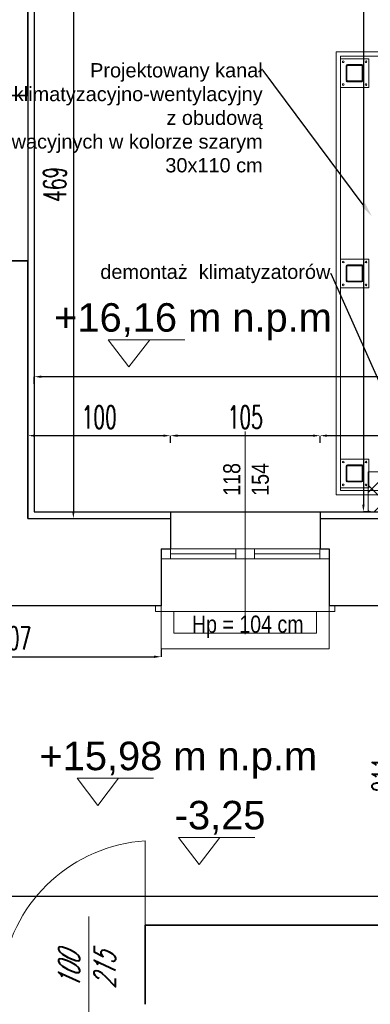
# Model space of a CAD drawing. Header units: millimetres. Extents: x 402 to 79005, y -7782 to 89952.
# Tile 237 of 256: x 25987 to 26233, y 36409 to 37100. Entities that reach past the tile are written whole.
import ezdxf
from ezdxf import colors
from ezdxf.entities.mleader import LeaderData, LeaderLine
from ezdxf.math import Vec2, Vec3

# ---------------------------------------------------------------- set-up
doc = ezdxf.new("R2010")
doc.units = ezdxf.units.MM
doc.header["$LTSCALE"] = 10
doc.linetypes.add('ACAD_ISO04W100', pattern=[30, 24, -3, 0, -3])
doc.linetypes.add('DASHED', pattern=[19.05, 12.7, -6.35])
doc.layers.get('0').update_dxf_attribs({"lineweight": 0})
doc.layers.get('Defpoints').update_dxf_attribs({"color": 253})
for name, color, linetype, lineweight in [('000_rzedne', 7, 'Continuous', 0), ('01 parter - ściany', 253, 'Continuous', 35), ('03-01_okna', 253, 'Continuous', 15), ('03_drzwi', 253, 'Continuous', 15), ('0_A_GRZEJNKI', 6, 'Continuous', 0), ('0_A_OKNA ISTNIEJACE', 7, 'Continuous', 0), ('0_A_PRZEKRÓJ', 5, 'Continuous', 0), ('0_A_WYMIAROWANIE', 1, 'Continuous', 5), ('0_A_ŚCIANY ', 253, 'Continuous', 30), ('0_OPISY', 1, 'Continuous', 0), ('0_PROJ DEMONTAŻE', 10, 'Continuous', 0), ('0_PROJ WYBURZENIA', 1, 'Continuous', 0), ('0_SZKLANA ELEWACJA SZYBU WINDOWEGO', 132, 'Continuous', 0), ('0_ZAMUROWANIA', 150, 'Continuous', 30), ('AS_Belki', 145, 'Continuous', 0), ('WIDOKI', 7, 'Continuous', 13)]:
    doc.layers.add(name, color=color, linetype=linetype, lineweight=lineweight)
doc.styles.add('ariel_wym', font='simplex.shx', dxfattribs={"width": 0.65, "oblique": 25})
doc.styles.add('SIMPLEXD', font='simplex.shx', dxfattribs={"width": 0.6})
doc.styles.get("Standard").update_dxf_attribs({"font": 'arial.ttf'})
doc.styles.add('ZAGOSP', font='txt', dxfattribs={"height": 0.8})
doc.dimstyles.new('1-100', dxfattribs={"dimtxt": 16, "dimasz": 5, "dimexe": 0, "dimexo": 0, "dimgap": 5, "dimtad": 1, "dimdec": 1, "dimtxsty": 'SIMPLEXD', "dimcen": 5, "dimclrt": 256, "dimadec": 0, "dimazin": 0, "dimtfac": 1, "dimtdec": 0, "dimtix": 1, "dimtmove": 1, "dimatfit": 3, "dimldrblk": 'LP', "dimfxl": 0, "dimarcsym": 0})

# ---------------------------------------------------------------- blocks, each defined once
blk = doc.blocks.new('*D3736')
at = {"layer": '0_A_WYMIAROWANIE', "color": 0, "lineweight": -2}
for p, q in [((25997.15, 36844.57), (25997.15, 36849.57)), ((26583.15, 36849.57), (26002.15, 36849.57)), ((26588.15, 36844.57), (26588.15, 36849.57))]:
    blk.add_line(p, q, dxfattribs=at)
at = {"layer": '0_A_WYMIAROWANIE', "color": 0, "lineweight": 9}
for points in [[(26002.15, 36850.4), (26002.15, 36848.73), (25997.15, 36849.57)], [(26583.15, 36848.73), (26583.15, 36850.4), (26588.15, 36849.57)]]:
    blk.add_solid(points, dxfattribs=at)
at = {"layer": 'Defpoints', "color": 0, "lineweight": 9}
for p in [(25997.15, 36849.57), (25997.15, 36843.53), (26588.15, 36843.53)]:
    blk.add_point(p, dxfattribs=at)
at = {"layer": '0_A_WYMIAROWANIE', "insert": (26292.65, 36862.57), "char_height": 16, "attachment_point": 5, "style": 'SIMPLEXD'}
blk.add_mtext('591', dxfattribs=at)
blk = doc.blocks.new('LP')
for p, q in [((0, 0), (-1, 0)), ((0, 1), (0, 0)), ((0, -1), (0, 0)), ((0, 0), (1, 0))]:
    blk.add_line(p, q)
at = {"const_width": 0.2}
blk.add_lwpolyline([(0.71, 0.71), (-0.71, -0.71)], dxfattribs=at)
blk = doc.blocks.new('*D3737')
at = {"layer": '0_A_WYMIAROWANIE', "color": 0, "lineweight": -2}
for p, q in [((26019.55, 37219.12), (26024.55, 37219.12)), ((26024.55, 37214.12), (26024.55, 36755.12)), ((26019.55, 36750.12), (26024.55, 36750.12))]:
    blk.add_line(p, q, dxfattribs=at)
at = {"layer": '0_A_WYMIAROWANIE', "color": 0, "lineweight": 9}
for points in [[(26025.38, 37214.12), (26023.72, 37214.12), (26024.55, 37219.12)], [(26023.72, 36755.12), (26025.38, 36755.12), (26024.55, 36750.12)]]:
    blk.add_solid(points, dxfattribs=at)
at = {"layer": 'Defpoints', "color": 0, "lineweight": 9}
for p in [(25992.65, 37219.12), (25992.65, 36750.12), (26024.55, 36750.12)]:
    blk.add_point(p, dxfattribs=at)
at = {"layer": '0_A_WYMIAROWANIE', "insert": (26011.55, 36984.62), "char_height": 16, "attachment_point": 5, "rotation": 90, "style": 'SIMPLEXD'}
blk.add_mtext('469', dxfattribs=at)
blk = doc.blocks.new('*D3738')
at = {"layer": '0_A_WYMIAROWANIE', "color": 0, "lineweight": -2}
for p, q in [((26572.52, 37520.12), (26567.52, 37520.12)), ((26567.52, 37515.12), (26567.52, 36755.12)), ((26562.52, 36750.12), (26567.52, 36750.12))]:
    blk.add_line(p, q, dxfattribs=at)
at = {"layer": '0_A_WYMIAROWANIE', "color": 0, "lineweight": 9}
for points in [[(26568.35, 37515.12), (26566.69, 37515.12), (26567.52, 37520.12)], [(26566.69, 36755.12), (26568.35, 36755.12), (26567.52, 36750.12)]]:
    blk.add_solid(points, dxfattribs=at)
at = {"layer": 'Defpoints', "color": 0, "lineweight": 9}
for p in [(26592.65, 37520.12), (26092.65, 36750.12), (26567.52, 36750.12)]:
    blk.add_point(p, dxfattribs=at)
at = {"layer": '0_A_WYMIAROWANIE', "insert": (26554.52, 37135.12), "char_height": 16, "attachment_point": 5, "rotation": 90, "style": 'SIMPLEXD'}
blk.add_mtext('770', dxfattribs=at)
blk = doc.blocks.new('*D3741')
at = {"layer": '0_A_WYMIAROWANIE', "color": 0, "lineweight": -2}
for p, q in [((26197.65, 36803.17), (26197.65, 36808.17)), ((26334.65, 36808.17), (26202.65, 36808.17)), ((26339.65, 36803.17), (26339.65, 36808.17))]:
    blk.add_line(p, q, dxfattribs=at)
at = {"layer": '0_A_WYMIAROWANIE', "color": 0, "lineweight": 9}
for points in [[(26202.65, 36809.01), (26202.65, 36807.34), (26197.65, 36808.17)], [(26334.65, 36807.34), (26334.65, 36809.01), (26339.65, 36808.17)]]:
    blk.add_solid(points, dxfattribs=at)
at = {"layer": 'Defpoints', "color": 0, "lineweight": 9}
for p in [(26197.65, 36808.17), (26339.65, 36752.3), (26197.65, 36750.86)]:
    blk.add_point(p, dxfattribs=at)
at = {"layer": '0_A_WYMIAROWANIE', "insert": (26268.65, 36821.17), "char_height": 16, "attachment_point": 5, "style": 'SIMPLEXD'}
blk.add_mtext('142', dxfattribs=at)
blk = doc.blocks.new('*D3742')
at = {"layer": '0_A_WYMIAROWANIE', "color": 0, "lineweight": -2}
for p, q in [((26092.65, 36803.17), (26092.65, 36808.17)), ((26192.65, 36808.17), (26097.65, 36808.17)), ((26197.65, 36803.17), (26197.65, 36808.17))]:
    blk.add_line(p, q, dxfattribs=at)
at = {"layer": '0_A_WYMIAROWANIE', "color": 0, "lineweight": 9}
for points in [[(26097.65, 36809.01), (26097.65, 36807.34), (26092.65, 36808.17)], [(26192.65, 36807.34), (26192.65, 36809.01), (26197.65, 36808.17)]]:
    blk.add_solid(points, dxfattribs=at)
at = {"layer": 'Defpoints', "color": 0, "lineweight": 9}
for p in [(26092.65, 36808.17), (26092.65, 36751.96), (26197.65, 36750.86)]:
    blk.add_point(p, dxfattribs=at)
at = {"layer": '0_A_WYMIAROWANIE', "insert": (26145.15, 36821.17), "char_height": 16, "attachment_point": 5, "style": 'SIMPLEXD'}
blk.add_mtext('105', dxfattribs=at)
blk = doc.blocks.new('*D3743')
at = {"layer": '0_A_WYMIAROWANIE', "color": 0, "lineweight": -2}
for p, q in [((25992.65, 36803.17), (25992.65, 36808.17)), ((26087.65, 36808.17), (25997.65, 36808.17)), ((26092.65, 36803.17), (26092.65, 36808.17))]:
    blk.add_line(p, q, dxfattribs=at)
at = {"layer": '0_A_WYMIAROWANIE', "color": 0, "lineweight": 9}
for points in [[(25997.65, 36809.01), (25997.65, 36807.34), (25992.65, 36808.17)], [(26087.65, 36807.34), (26087.65, 36809.01), (26092.65, 36808.17)]]:
    blk.add_solid(points, dxfattribs=at)
at = {"layer": 'Defpoints', "color": 0, "lineweight": 9}
for p in [(25992.65, 36808.17), (26092.65, 36751.96), (25992.65, 36750.12)]:
    blk.add_point(p, dxfattribs=at)
at = {"layer": '0_A_WYMIAROWANIE', "insert": (26042.65, 36821.17), "char_height": 16, "attachment_point": 5, "style": 'SIMPLEXD'}
blk.add_mtext('100', dxfattribs=at)
blk = doc.blocks.new('*D3749')
at = {"layer": '0_A_WYMIAROWANIE', "color": 0, "lineweight": -2}
for p, q in [((26233.12, 37597.62), (26228.12, 37597.62)), ((26228.12, 37592.62), (26228.12, 36759.62)), ((26233.12, 36754.62), (26228.12, 36754.62))]:
    blk.add_line(p, q, dxfattribs=at)
at = {"layer": '0_A_WYMIAROWANIE', "color": 0, "lineweight": 9}
for points in [[(26228.95, 37592.62), (26227.29, 37592.62), (26228.12, 37597.62)], [(26227.29, 36759.62), (26228.95, 36759.62), (26228.12, 36754.62)]]:
    blk.add_solid(points, dxfattribs=at)
at = {"layer": 'Defpoints', "color": 0, "lineweight": 9}
for p in [(26235.65, 37597.62), (26228.12, 36754.62), (26279.21, 36754.62)]:
    blk.add_point(p, dxfattribs=at)
at = {"layer": '0_A_WYMIAROWANIE', "insert": (26215.12, 37176.12), "char_height": 16, "attachment_point": 5, "rotation": 90, "style": 'SIMPLEXD'}
blk.add_mtext('843', dxfattribs=at)
blk = doc.blocks.new('*D3756')
at = {"layer": '0_A_WYMIAROWANIE', "color": 0, "lineweight": -2}
for p, q in [((25879.15, 36479.79), (25879.15, 36484.79)), ((25884.15, 36484.79), (26930.85, 36484.79)), ((26935.85, 36479.79), (26935.85, 36484.79))]:
    blk.add_line(p, q, dxfattribs=at)
at = {"layer": '0_A_WYMIAROWANIE', "color": 0, "lineweight": 9}
for points in [[(25884.15, 36485.63), (25884.15, 36483.96), (25879.15, 36484.79)], [(26930.85, 36483.96), (26930.85, 36485.63), (26935.85, 36484.79)]]:
    blk.add_solid(points, dxfattribs=at)
at = {"layer": 'Defpoints', "color": 0, "lineweight": 9}
for p in [(26935.85, 36484.79), (25879.15, 36464.62), (26935.85, 36460.67)]:
    blk.add_point(p, dxfattribs=at)
at = {"layer": '0_A_WYMIAROWANIE', "insert": (26378.22, 36509.06), "char_height": 16, "attachment_point": 5, "style": 'SIMPLEXD'}
blk.add_mtext('{1056}', dxfattribs=at)
blk = doc.blocks.new('*D3757')
at = {"layer": '0_A_WYMIAROWANIE', "color": 0, "lineweight": -2}
for p, q in [((25879.15, 36657.96), (25879.15, 36652.96)), ((26086.15, 36657.96), (26086.15, 36652.96)), ((25884.15, 36652.96), (26081.15, 36652.96))]:
    blk.add_line(p, q, dxfattribs=at)
at = {"layer": '0_A_WYMIAROWANIE', "color": 0, "lineweight": 9}
for points in [[(25884.15, 36653.79), (25884.15, 36652.12), (25879.15, 36652.96)], [(26081.15, 36652.12), (26081.15, 36653.79), (26086.15, 36652.96)]]:
    blk.add_solid(points, dxfattribs=at)
at = {"layer": 'Defpoints', "color": 0, "lineweight": 9}
for p in [(26086.15, 36728.62), (25879.15, 36688.62), (26086.15, 36652.96)]:
    blk.add_point(p, dxfattribs=at)
at = {"layer": '0_A_WYMIAROWANIE', "insert": (25982.65, 36665.96), "char_height": 16, "attachment_point": 5, "style": 'SIMPLEXD'}
blk.add_mtext('207', dxfattribs=at)
blk = doc.blocks.new('*D3758')
at = {"layer": '0_A_WYMIAROWANIE', "color": 0, "lineweight": -2}
for p, q in [((26255.15, 36675.62), (26255.15, 36675.62)), ((26255.15, 36670.62), (26255.15, 36469.62)), ((26250.15, 36464.62), (26255.15, 36464.62))]:
    blk.add_line(p, q, dxfattribs=at)
at = {"layer": '0_A_WYMIAROWANIE', "color": 0, "lineweight": 9}
for points in [[(26255.99, 36670.62), (26254.32, 36670.62), (26255.15, 36675.62)], [(26254.32, 36469.62), (26255.99, 36469.62), (26255.15, 36464.62)]]:
    blk.add_solid(points, dxfattribs=at)
at = {"layer": 'Defpoints', "color": 0, "lineweight": 9}
for p in [(26255.15, 36675.62), (26244.18, 36464.62), (26255.15, 36464.62)]:
    blk.add_point(p, dxfattribs=at)
at = {"layer": '0_A_WYMIAROWANIE', "insert": (26242.15, 36570.12), "char_height": 16, "attachment_point": 5, "rotation": 90, "style": 'SIMPLEXD'}
blk.add_mtext('211', dxfattribs=at)
blk = doc.blocks.new('A$C613D1E3E')
for p, q in [((39.12, 19.09), (-14.56, 19.09)), ((-14.56, 19.09), (0, 0)), ((14.56, 19.09), (0, 0))]:
    blk.add_line(p, q)
blk = doc.blocks.new('*D3880')
at = {"layer": '0_A_WYMIAROWANIE', "color": 0, "lineweight": -2}
for p, q in [((26208.95, 37107.94), (26208.95, 37112.94)), ((26483.95, 37112.94), (26213.95, 37112.94)), ((26488.95, 37107.94), (26488.95, 37112.94))]:
    blk.add_line(p, q, dxfattribs=at)
at = {"layer": '0_A_WYMIAROWANIE', "color": 0, "lineweight": 9}
for points in [[(26213.95, 37113.78), (26213.95, 37112.11), (26208.95, 37112.94)], [(26483.95, 37112.11), (26483.95, 37113.78), (26488.95, 37112.94)]]:
    blk.add_solid(points, dxfattribs=at)
at = {"layer": 'Defpoints', "color": 0, "lineweight": 9}
for p in [(26208.95, 37112.94), (26208.95, 37067.77), (26488.95, 37067.77)]:
    blk.add_point(p, dxfattribs=at)
at = {"layer": '0_A_WYMIAROWANIE', "insert": (26348.95, 37125.94), "char_height": 16, "attachment_point": 5, "style": 'SIMPLEXD'}
blk.add_mtext('280', dxfattribs=at)

msp = doc.modelspace()

# ---------------------------------------------------------------- hatches: boundary and pattern name
at = {"layer": '0_PROJ DEMONTAŻE', "ltscale": 100}
h = msp.add_hatch(dxfattribs=at)
h.set_pattern_fill('ANSI37', color=256, scale=100, style=0)
h.set_pattern_definition([(45, (39395.153, 33226.388), (-8.838835, 8.838835), []), (135, (39395.153, 33226.388), (-8.838835, -8.838835), [])])
h.paths.add_polyline_path([(26231.53, 36754.62), (26301.65, 36754.62), (26301.65, 36782.71), (26231.53, 36782.71)])
at = {"layer": 'AS_Belki'}
h = msp.add_hatch(dxfattribs=at)
h.set_pattern_fill('HYPECUTREGION', color=10, scale=0.5, angle=270, style=0, pattern_type=2)
h.set_pattern_definition([(315, (26255.57455, 36846.65965), (0.3535534, 0.3535534), [])])
h.paths.add_polyline_path([(26227.95, 37057.56), (26227.95, 37067.76, 0.414214), (26227.05, 37068.66), (26216.85, 37068.66, 0.414214), (26215.95, 37067.76), (26215.95, 37057.56, 0.414214), (26216.85, 37056.66), (26227.05, 37056.66, 0.414214)], flags=0)
h.paths.add_polyline_path([(26227.35, 37067.46), (26227.35, 37057.86, -0.414214), (26226.75, 37057.26), (26217.15, 37057.26, -0.414214), (26216.55, 37057.86), (26216.55, 37067.46, -0.414214), (26217.15, 37068.06), (26226.75, 37068.06, -0.414214)], flags=0)
h = msp.add_hatch(dxfattribs=at)
h.set_pattern_fill('HYPECUTREGION', color=10, scale=0.5, angle=270, style=0, pattern_type=2)
h.set_pattern_definition([(315, (26255.57455, 36706.0667), (0.3535534, 0.3535534), [])])
h.paths.add_polyline_path([(26227.95, 36916.97), (26227.95, 36927.17, 0.414214), (26227.05, 36928.07), (26216.85, 36928.07, 0.414214), (26215.95, 36927.17), (26215.95, 36916.97, 0.414214), (26216.85, 36916.07), (26227.05, 36916.07, 0.414214)], flags=0)
h.paths.add_polyline_path([(26227.35, 36926.87), (26227.35, 36917.27, -0.414214), (26226.75, 36916.67), (26217.15, 36916.67, -0.414214), (26216.55, 36917.27), (26216.55, 36926.87, -0.414214), (26217.15, 36927.47), (26226.75, 36927.47, -0.414214)], flags=0)
h = msp.add_hatch(dxfattribs=at)
h.set_pattern_fill('HYPECUTREGION', color=10, scale=0.5, angle=270, style=0, pattern_type=2)
h.set_pattern_definition([(315, (26255.57455, 36565.65965), (0.3535534, 0.3535534), [])])
h.paths.add_polyline_path([(26227.95, 36776.56), (26227.95, 36786.76, 0.414214), (26227.05, 36787.66), (26216.85, 36787.66, 0.414214), (26215.95, 36786.76), (26215.95, 36776.56, 0.414214), (26216.85, 36775.66), (26227.05, 36775.66, 0.414214)], flags=0)
h.paths.add_polyline_path([(26227.35, 36786.46), (26227.35, 36776.86, -0.414214), (26226.75, 36776.26), (26217.15, 36776.26, -0.414214), (26216.55, 36776.86), (26216.55, 36786.46, -0.414214), (26217.15, 36787.06), (26226.75, 36787.06, -0.414214)], flags=0)

# ---------------------------------------------------------------- linework, layer by layer
at = {"color": 1, "linetype": 'DASHED', "lineweight": 0}
msp.add_lwpolyline([(26204.15, 36688.62), (26204.15, 36658.62), (26086.15, 36658.62), (26086.15, 36688.62)], dxfattribs=at)
at = {"layer": '01 parter - ściany'}
for p, q in [((25992.65, 37046.93), (25992.65, 37219.12)), ((25992.65, 37046.93), (25978.67, 37046.94)), ((25992.14, 36930.91), (25978.64, 36930.91)), ((25992.65, 36750.12), (25992.65, 36930.91)), ((26702.21, 36464.62), (26074.83, 36464.62)), ((26074.83, 36408.98), (26074.83, 36464.62))]:
    msp.add_line(p, q, dxfattribs=at)
at = {"layer": '03-01_okna', "linetype": 'Continuous', "lineweight": 0}
msp.add_line((25992.65, 37046.99), (25992.62, 36930.96), dxfattribs=at)
at = {"layer": '03_drzwi'}
for p, q in [((26074.83, 36523.76), (26074.83, 36433.76)), ((26035.33, 36401.45), (26035.35, 36470.53))]:
    msp.add_line(p, q, dxfattribs=at)
msp.add_arc((26082.24, 36415.25), 108.76, 93.903, 170.71974, dxfattribs=at)
at = {"layer": '0_A_GRZEJNKI', "lineweight": 0}
msp.add_lwpolyline([(26095.15, 36684.62), (26195.15, 36684.62), (26195.15, 36669.62), (26095.15, 36669.62), (26095.15, 36684.62)], dxfattribs=at)
at = {"layer": '0_A_OKNA ISTNIEJACE', "color": 1, "lineweight": 0}
for points in [[(26086.15, 36721.62), (26204.15, 36721.62), (26204.15, 36728.62), (26086.15, 36728.62), (26086.15, 36721.62)], [(26138.65, 36725.12), (26092.7, 36725.12)], [(26197.61, 36725.12), (26151.65, 36725.12)]]:
    msp.add_lwpolyline(points, dxfattribs=at)
for points in [[(26086.15, 36728.62), (26092.65, 36728.62), (26092.65, 36721.62), (26086.15, 36721.62)], [(26138.65, 36728.62), (26145.15, 36728.62), (26145.15, 36721.62), (26138.65, 36721.62)], [(26145.15, 36728.62), (26151.65, 36728.62), (26151.65, 36721.62), (26145.15, 36721.62)], [(26197.61, 36728.62), (26204.11, 36728.62), (26204.11, 36721.62), (26197.61, 36721.62)]]:
    msp.add_lwpolyline(points, close=True, dxfattribs=at)
at = {"layer": '0_A_PRZEKRÓJ', "color": 1, "lineweight": 0}
for points in [[(26145.15, 36668.76), (26145.15, 36811)], [(26204.15, 36688.62), (26208.15, 36688.62), (26208.15, 36684.62), (26204.15, 36684.62), (26086.15, 36684.62), (26082.15, 36684.62), (26082.15, 36688.62)]]:
    msp.add_lwpolyline(points, dxfattribs=at)
at = {"layer": '0_A_WYMIAROWANIE', "lineweight": 9}
msp.add_lwpolyline([(26208.95, 37077.66), (26488.95, 37077.66), (26488.95, 36766.66), (26208.95, 36766.66)], close=True, dxfattribs=at)
at = {"layer": '0_A_ŚCIANY ', "lineweight": 30}
msp.add_line((26086.15, 36688.62), (25879.15, 36688.62), dxfattribs=at)
for points in [[(25997.15, 37221.2), (25997.15, 36754.62), (26588.15, 36754.62), (26588.15, 37522.2)], [(25992.65, 37219.12), (25992.65, 36750.12), (26092.65, 36750.12)], [(26092.65, 36754.62), (26092.65, 36728.62)], [(26197.65, 36754.62), (26197.65, 36728.62)], [(26197.65, 36750.12), (26339.65, 36750.12)], [(26086.15, 36728.62), (26086.15, 36688.62)], [(26086.15, 36728.62), (26092.65, 36728.62)], [(26197.65, 36728.62), (26204.15, 36728.62), (26204.15, 36688.62)], [(26267.65, 36675.62), (26242.65, 36675.62), (26242.65, 36688.62), (26204.15, 36688.62), (26204.15, 36688.62)]]:
    msp.add_lwpolyline(points, dxfattribs=at)
at = {"layer": '0_PROJ WYBURZENIA', "linetype": 'DASHED'}
msp.add_lwpolyline([(26231.53, 36754.62), (26301.65, 36754.62), (26301.65, 36782.71), (26231.53, 36782.71)], close=True, dxfattribs=at)
at = {"layer": '0_SZKLANA ELEWACJA SZYBU WINDOWEGO'}
for points in [[(26208.95, 37077.66), (26488.95, 37077.66), (26488.95, 36766.66), (26208.95, 36766.66)], [(26211.95, 37074.66), (26485.95, 37074.66), (26485.95, 36769.66), (26211.95, 36769.66)]]:
    msp.add_lwpolyline(points, close=True, dxfattribs=at)
at = {"layer": '0_ZAMUROWANIA', "lineweight": 0, "ltscale": 10}
for points in [[(26211.95, 37052.66), (26231.95, 37052.66), (26231.95, 37072.66), (26211.95, 37072.66)], [(26211.95, 36912.07), (26231.95, 36912.07), (26231.95, 36932.07), (26211.95, 36932.07)], [(26211.95, 36771.66), (26231.95, 36771.66), (26231.95, 36791.66), (26211.95, 36791.66)]]:
    msp.add_lwpolyline(points, close=True, dxfattribs=at)
at = {"layer": 'AS_Belki', "linetype": 'Continuous', "ltscale": 0.25}
for p, q in [((26215.95, 37067.76), (26215.95, 37057.56)), ((26216.55, 37057.86), (26216.55, 37067.46)), ((26227.05, 37068.66), (26216.85, 37068.66)), ((26217.15, 37068.06), (26226.75, 37068.06)), ((26227.35, 37067.46), (26227.35, 37057.86)), ((26227.95, 37067.76), (26227.95, 37057.56)), ((26216.85, 37056.66), (26227.05, 37056.66)), ((26226.75, 37057.26), (26217.15, 37057.26)), ((26215.95, 36927.17), (26215.95, 36916.97)), ((26216.55, 36917.27), (26216.55, 36926.87)), ((26227.05, 36928.07), (26216.85, 36928.07)), ((26217.15, 36927.47), (26226.75, 36927.47)), ((26227.35, 36926.87), (26227.35, 36917.27)), ((26227.95, 36927.17), (26227.95, 36916.97)), ((26216.85, 36916.07), (26227.05, 36916.07)), ((26226.75, 36916.67), (26217.15, 36916.67)), ((26215.95, 36786.76), (26215.95, 36776.56)), ((26227.05, 36787.66), (26216.85, 36787.66)), ((26217.15, 36787.06), (26226.75, 36787.06)), ((26227.95, 36786.76), (26227.95, 36776.56)), ((26216.55, 36776.86), (26216.55, 36786.46)), ((26227.35, 36786.46), (26227.35, 36776.86)), ((26216.85, 36775.66), (26227.05, 36775.66)), ((26226.75, 36776.26), (26217.15, 36776.26))]:
    msp.add_line(p, q, dxfattribs=at)
at = {"layer": 'AS_Belki', "color": 10, "linetype": 'ACAD_ISO04W100', "ltscale": 0.25}
for p, q in [((26215.95, 37056.66), (26215.95, 37056.66)), ((26215.95, 36916.07), (26215.95, 36916.07)), ((26215.95, 36775.66), (26215.95, 36775.66))]:
    msp.add_line(p, q, dxfattribs=at)
at = {"layer": 'AS_Belki', "linetype": 'Continuous', "ltscale": 0.25}
for centre, start, end in [((26216.85, 37067.76), 90, 180), ((26227.05, 37067.76), 0, 90), ((26216.85, 37057.56), 180, 270), ((26227.05, 37057.56), 270, 0), ((26216.85, 36927.17), 90, 180), ((26227.05, 36927.17), 0, 90), ((26216.85, 36916.97), 180, 270), ((26227.05, 36916.97), 270, 0), ((26216.85, 36786.76), 90, 180), ((26227.05, 36786.76), 0, 90), ((26216.85, 36776.56), 180, 270), ((26227.05, 36776.56), 270, 0)]:
    msp.add_arc(centre, 0.9, start, end, dxfattribs=at)
at = {"layer": 'AS_Belki', "linetype": 'Continuous', "ltscale": 0.25, "extrusion": (-1.5136e-13, 6.27875e-14, -1)}
for centre in [(-26217.15, 37067.46, 0), (-26217.15, 36926.87, 0), (-26217.15, 36786.46, 0)]:
    msp.add_arc(centre, 0.6, 0, 90, dxfattribs=at)
at = {"layer": 'AS_Belki', "linetype": 'Continuous', "ltscale": 0.25, "extrusion": (1.76696e-13, 3.78956e-14, -1)}
for centre in [(-26226.75, 37067.46, 0), (-26226.75, 36926.87, 0), (-26226.75, 36786.46, 0)]:
    msp.add_arc(centre, 0.6, 90, 180, dxfattribs=at)
at = {"layer": 'AS_Belki', "linetype": 'Continuous', "ltscale": 0.25, "extrusion": (-1.5136e-13, -6.27875e-14, -1)}
for centre in [(-26217.15, 37057.86, 0), (-26217.15, 36917.27, 0), (-26217.15, 36776.86, 0)]:
    msp.add_arc(centre, 0.6, 270, 0, dxfattribs=at)
at = {"layer": 'AS_Belki', "linetype": 'Continuous', "ltscale": 0.25, "extrusion": (6.30096e-14, -1.51582e-13, -1)}
for centre in [(-26226.75, 37057.86, 0), (-26226.75, 36917.27, 0), (-26226.75, 36776.86, 0)]:
    msp.add_arc(centre, 0.6, 180, 270, dxfattribs=at)
at = {"layer": 'WIDOKI'}
for centre in [(26213.95, 37070.68), (26229.96, 37070.68), (26213.95, 37054.64), (26229.96, 37054.64), (26213.95, 36930.09), (26229.96, 36930.09), (26213.95, 36914.04), (26229.96, 36914.04), (26213.95, 36789.68), (26229.96, 36789.68), (26213.95, 36773.64), (26229.96, 36773.64)]:
    msp.add_circle(centre, 0.6, dxfattribs=at)

# ---------------------------------------------------------------- block references
at = {"layer": '000_rzedne', "color": 1, "lineweight": 0}
for p in [(26063.56, 36856.39), (26041.74, 36548.58), (26112.79, 36507.03)]:
    msp.add_blockref('A$C613D1E3E', p, dxfattribs=at)

# ---------------------------------------------------------------- texts
at = {"color": 1, "lineweight": 30, "ltscale": 100, "insert": (26129.72, 36777.48), "char_height": 12, "width": 185.4507, "attachment_point": 2, "rotation": 90}
msp.add_mtext('{\\fArial Narrow|b0|i0|c238|p34;118\\P154}', dxfattribs=at)
at = {"color": 1, "lineweight": 30, "ltscale": 100, "insert": (26146.94, 36681.83), "char_height": 12, "width": 185.4507, "attachment_point": 2}
msp.add_mtext('{\\fArial Narrow|b0|i0|c238|p34;Hp = 104 cm}', dxfattribs=at)
at = {"layer": '000_rzedne', "color": 1, "lineweight": 0, "char_height": 20, "width": 434.4308, "attachment_point": 3, "style": 'ZAGOSP'}
for s, insert in [('{\\fArial|b0|i0|c238|p34;+16,16 m n.p.m}', (26205.97, 36901.19, 0)), ('{\\fArial|b0|i0|c238|p34;+15,98 m n.p.m}', (26195.65, 36593.34, 0)), ('{\\fArial|b0|i0|c238|p34;-3,25}', (26159.37, 36551.79, 0))]:
    msp.add_mtext(s, dxfattribs=dict(at, insert=insert))
at = {"layer": '03_drzwi', "insert": (26014.07, 36420.06), "char_height": 15, "width": 160.5905, "attachment_point": 1, "rotation": 89.9915, "style": 'ariel_wym'}
msp.add_mtext('100\\P215', dxfattribs=at)

# ---------------------------------------------------------------- dimensions: what is measured, and where the dimension line sits
at = {"layer": '0_A_WYMIAROWANIE', "color": 1}
for base, p1, p2, picture, middle in [((26228.12, 36754.62), (26235.65, 37597.62), (26279.21, 36754.62), '*D3749', (26215.12, 37176.12)), ((26567.52, 36750.12), (26592.65, 37520.12), (26092.65, 36750.12), '*D3738', (26554.52, 37135.12)), ((26024.55, 36750.12), (25992.65, 37219.12), (25992.65, 36750.12), '*D3737', (26011.55, 36984.62))]:
    dim = msp.add_linear_dim(base=base, p1=p1, p2=p2, angle=90, dimstyle='1-100', dxfattribs=at)
    dim.commit()
    dim.dimension.update_dxf_attribs({"geometry": picture, "text_midpoint": middle})
for base, p1, p2, picture, middle in [((26208.95, 37112.94), (26488.95, 37067.77), (26208.95, 37067.77), '*D3880', (26348.95, 37125.94)), ((25997.15, 36849.57), (26588.15, 36843.53), (25997.15, 36843.53), '*D3736', (26292.65, 36862.57)), ((25992.65, 36808.17), (26092.65, 36751.96), (25992.65, 36750.12), '*D3743', (26042.65, 36821.17)), ((26092.65, 36808.17), (26197.65, 36750.86), (26092.65, 36751.96), '*D3742', (26145.15, 36821.17)), ((26197.65, 36808.17), (26339.65, 36752.3), (26197.65, 36750.86), '*D3741', (26268.65, 36821.17))]:
    dim = msp.add_linear_dim(base=base, p1=p1, p2=p2, dimstyle='1-100', dxfattribs=at)
    dim.commit()
    dim.dimension.update_dxf_attribs({"geometry": picture, "text_midpoint": middle})
at = {"layer": '0_A_WYMIAROWANIE'}
dim = msp.add_linear_dim(base=(26086.15, 36652.96), p1=(25879.15, 36688.62), p2=(26086.15, 36728.62), dimstyle='1-100', dxfattribs=at)
dim.commit()
dim.dimension.update_dxf_attribs({"geometry": '*D3757', "text_midpoint": (25982.65, 36665.96)})
dim = msp.add_linear_dim(base=(26255.15, 36464.62), p1=(26255.15, 36675.62), p2=(26244.18, 36464.62), angle=90, dimstyle='1-100', dxfattribs=at)
dim.commit()
dim.dimension.update_dxf_attribs({"geometry": '*D3758', "text_midpoint": (26242.15, 36570.12)})
at = {"layer": '0_A_WYMIAROWANIE', "color": 1}
dim = msp.add_linear_dim(base=(26935.85, 36484.79), p1=(25879.15, 36464.62), p2=(26935.85, 36460.67), text='{1056}', dimstyle='1-100', dxfattribs=at)
dim.commit()
dim.dimension.update_dxf_attribs({"geometry": '*D3756', "text_midpoint": (26378.22, 36496.06), "dimtype": 160})

# ---------------------------------------------------------------- leaders
at = {"layer": '0_OPISY', "color": 5, "lineweight": 0}
ml = msp.add_multileader_mtext('Standard', dxfattribs=at)
ml.set_content('Projektowany kanał \\Pklimatyzacyjno-wentylacyjny \\Pz obudową \\Pz płyt elewacyjnych w kolorze szarym   \\P30x110 cm', color=5)
ml.set_leader_properties()
ml.build(insert=Vec2(0, 0))
ml.multileader.update_dxf_attribs({"dogleg_length": 0.36, "arrow_head_size": 10})
ctx = ml.context
ctx.base_point, ctx.char_height, ctx.arrow_head_size, ctx.landing_gap_size, ctx.plane_origin = Vec3(25927.15, 37064.6), 10, 10, 0.09, Vec3(25818.37, 37100.08)
ctx.text_align_type = 2
notes = []
notes.append((ctx, [(0, (1, 1, 0), (26157.87, 37064.6), (-1, 0), 0.36, [(0, [(26233.95, 36962.3)], 0, [])])]))
ctx.mtext.insert, ctx.mtext.alignment, ctx.mtext.flow_direction = Vec3(26157.42, 37069.69), 3, 5
ml = msp.add_multileader_mtext('Standard', dxfattribs=at)
ml.set_content('demontaż  klimatyzatorów', color=5)
ml.set_leader_properties()
ml.build(insert=Vec2(0, 0))
ml.multileader.update_dxf_attribs({"dogleg_length": 0.36, "arrow_head_size": 10})
ctx = ml.context
ctx.base_point, ctx.char_height, ctx.arrow_head_size, ctx.landing_gap_size, ctx.plane_origin = Vec3(26043.93, 36921.76), 10, 10, 0.09, Vec3(26081.34, 36897.22)
ctx.text_align_type = 2
notes.append((ctx, [(0, (1, 1, 0), (26205.38, 36921.76), (-1, 0), 0.36, [(0, [(26267.4, 36782.71)], 0, [])])]))
ctx.mtext.insert, ctx.mtext.alignment, ctx.mtext.flow_direction = Vec3(26204.93, 36928.23), 3, 5
for ctx, leaders in notes:
    for number, flags, end, landing, length, lines in leaders:
        leader = LeaderData()
        leader.index, (leader.has_last_leader_line, leader.has_dogleg_vector, leader.attachment_direction) = number, flags
        leader.last_leader_point, leader.dogleg_vector, leader.dogleg_length = Vec3(end), Vec3(landing), length
        for number, points, colour, breaks in lines:
            line = LeaderLine()
            line.index, line.vertices, line.color, line.breaks = number, Vec3.list(points), colors.encode_raw_color(colour), breaks
            leader.lines.append(line)
        ctx.leaders.append(leader)

doc.saveas('drawing.dxf')
